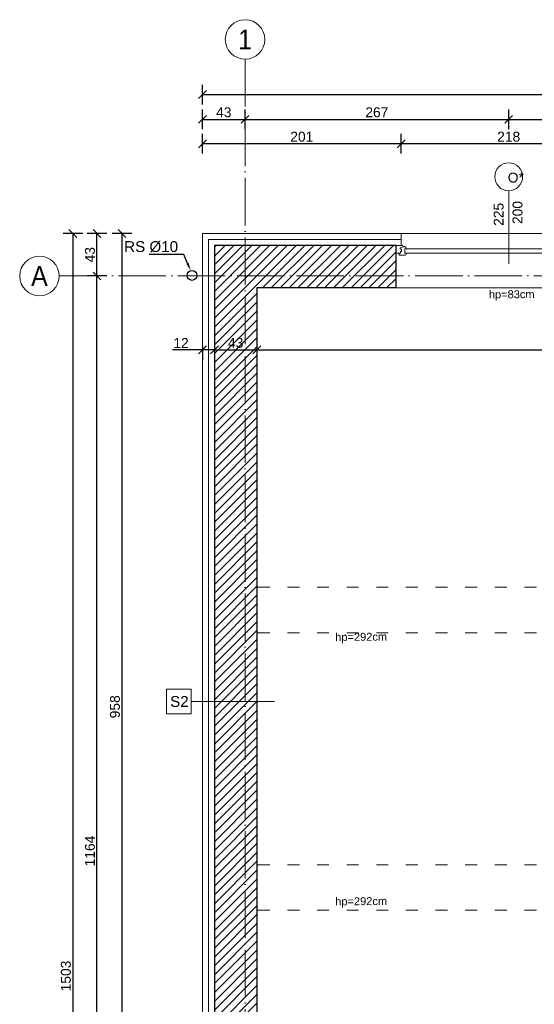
# Model space of a CAD drawing. Header units: millimetres. Extents: x 6506 to 39690, y 6022 to 25261.
# Tile 53 of 59: x 19690 to 20211, y 18873 to 19869. Entities that reach past the tile are written whole.
import ezdxf
from ezdxf import colors
from ezdxf.entities.mleader import LeaderData, LeaderLine
from ezdxf.enums import TextEntityAlignment as Align
from ezdxf.math import Vec2, Vec3

# ---------------------------------------------------------------- set-up
doc = ezdxf.new("R2010")
doc.units = ezdxf.units.MM
for name, pattern in [('ACAD_ISO03W100', [30, 12, -18]), ('ACAD_ISO04W100', [30, 24, -3, 0, -3]), ('DASHED', [19.05, 12.7, -6.35]), ('Osie$0$CONTINOUS', [0])]:
    doc.linetypes.add(name, pattern=pattern)
doc.layers.add('A_HATCH', color=7, linetype='Continuous', lineweight=5, true_color=0x999999)
doc.layers.add('A_IZOLEACJA TERMI_PROJEKTOWANA', color=7, linetype='Continuous', lineweight=15, true_color=0x0089b6)
for name, color, linetype, lineweight in [('A_KONST_ISTNIEJĄCE', 83, 'Continuous', 25), ('A_OPISY', 40, 'Continuous', 9), ('A_OSIE KONSTRUKCYJNE', 150, 'ACAD_ISO04W100', 5), ('A_STOLARKA OKIENNA', 141, 'Continuous', 15), ('A_WIDOK', 141, 'Continuous', 13), ('A_WIDOK-NAD', 221, 'DASHED', 13), ('A_WYMIAROWANIE', 7, 'Continuous', 9)]:
    doc.layers.add(name, color=color, linetype=linetype, lineweight=lineweight)
doc.layers.add('A_NIEWIDOCZNE  POMOCNICZE', color=252, linetype='ACAD_ISO03W100', lineweight=5, plot=False)
doc.layers.add('A_RYNNY', color=71, linetype='Continuous')
doc.styles.add('DEMIURG_100_opisy', font='arial.ttf', dxfattribs={"width": 0.9, "height": 20})
doc.styles.get("Standard").update_dxf_attribs({"font": 'arial.ttf'})
doc.linetypes.add('BATTING', pattern='A,0.0001,-0.1,[134,ltypeshp.shx,S=0.1,R=0,X=-0.1,Y=0],-0.2,[134,ltypeshp.shx,S=0.1,R=180,X=0.1,Y=0],-0.1', length=0.4001)
doc.dimstyles.new('1 do 100', dxfattribs={"dimtxt": 10, "dimasz": 8, "dimexe": 10, "dimexo": 10, "dimgap": 2, "dimtad": 1, "dimdec": 0, "dimtxsty": 'Standard', "dimblk": 'OBLIQUE', "dimcen": 2.5, "dimadec": 0, "dimazin": 0, "dimtfac": 1, "dimtdec": 0, "dimtmove": 0, "dimatfit": 3, "dimldrblk": 'OBLIQUE', "dimfxl": 10, "dimfxlon": 1, "dimarcsym": 0})

# ---------------------------------------------------------------- blocks, each defined once
blk = doc.blocks.new('*U176')
at = {"color": 144}
for p, q in [((-28, 0), (-28, -8)), ((-28, 0), (-21.32, 0)), ((-28, 0), (-28, -8)), ((-21.32, 0), (-20.74, -1.55)), ((193.32, 0), (192.74, -1.55)), ((200, 0), (193.32, 0)), ((200, 0), (200, -8)), ((-28, -8), (-24.8, -8)), ((-24.8, -8), (-24.8, -9.92)), ((-24.8, -8), (-23.41, -8)), ((-24.8, -9.92), (-18.94, -9.92)), ((-23.76, -2.4), (-20.74, -1.55)), ((-23.76, -3.73), (-23.76, -2.4)), ((-22.39, -3.73), (-23.76, -3.73)), ((-23.41, -8), (-23.41, -6.06)), ((-23.41, -6.06), (-22.39, -6.06)), ((-22.39, -6.06), (-22.39, -3.73)), ((-20.74, -1.55), (-19.89, -1.55)), ((-19.89, -1.55), (-19.99, -1.01)), ((-19.25, -7.98), (-19.25, -3.66)), ((-19.25, -3.66), (-17.62, -3.66)), ((-17.66, -7.98), (-19.25, -7.98)), ((-17.66, -9.03), (-17.66, -7.98)), ((191.25, -3.66), (189.62, -3.66)), ((189.66, -9.03), (189.66, -7.98)), ((189.66, -7.98), (191.25, -7.98)), ((196.8, -9.92), (190.94, -9.92)), ((191.25, -7.98), (191.25, -3.66)), ((191.89, -1.55), (191.99, -1.01)), ((192.74, -1.55), (191.89, -1.55)), ((195.76, -2.4), (192.74, -1.55)), ((194.39, -6.06), (194.39, -3.73)), ((194.39, -3.73), (195.76, -3.73)), ((195.41, -6.06), (194.39, -6.06)), ((195.41, -8), (195.41, -6.06)), ((196.8, -8), (195.41, -8)), ((195.76, -3.73), (195.76, -2.4)), ((200, -8), (196.8, -8)), ((196.8, -8), (196.8, -9.92))]:
    blk.add_line(p, q, dxfattribs=at)
blk.add_lwpolyline([(-19.25, -3.66), (191.25, -3.66), (191.25, -7.98), (-19.25, -7.98)], close=True, dxfattribs=at)
for centre, radius, start, end in [((-20.13, -3.52), 2.51, 356.81051, 86.81051), ((-19.03, -8.42), 1.5, 273.35533, 335.68535), ((192.13, -3.52), 2.51, 93.18949, 183.18949), ((191.03, -8.42), 1.5, 204.31465, 266.64467)]:
    blk.add_arc(centre, radius, start, end, dxfattribs=at)
blk = doc.blocks.new('WARTOŚĆ')
at = {"layer": 'A_OPISY', "color": 144}
blk.add_line((0, 0), (0, 73.97), dxfattribs=at)
blk.add_circle((0, 88.12), 14.15, dxfattribs=at)
blk.add_attdef('OZ', (-9.99, 82.42), '', height=10, dxfattribs=at)
for tag, p in [('S', (-4.03, 32.64)), ('H', (15.09, 32.64))]:
    blk.add_attdef(tag, p, '', height=10, rotation=90, dxfattribs=at)
blk = doc.blocks.new('_Oblique')
at = {"color": 0, "linetype": 'ByBlock', "lineweight": -2}
blk.add_line((-0.5, -0.5), (0.5, 0.5), dxfattribs=at)
blk = doc.blocks.new('*D469')
at = {"layer": 'A_WYMIAROWANIE', "color": 0, "lineweight": -2, "ltscale": 2, "transparency": 16777216}
for p, q in [((20075.77, 19733.5), (20075.77, 19753.5)), ((20293.77, 19733.5), (20293.77, 19753.5)), ((20293.77, 19743.5), (20075.77, 19743.5))]:
    blk.add_line(p, q, dxfattribs=at)
at = {"layer": 'Defpoints', "color": 0, "ltscale": 2, "transparency": 16777216}
for p in [(20075.77, 19743.5), (20075.77, 19652.66), (20293.77, 19652.66)]:
    blk.add_point(p, dxfattribs=at)
at = {"layer": 'A_WYMIAROWANIE', "color": 0, "lineweight": -2, "ltscale": 2, "transparency": 16777216, "xscale": 8, "yscale": 8, "zscale": 8, "rotation": 180}
blk.add_blockref('_Oblique', (20075.77, 19743.5), dxfattribs=at)
at = {"layer": 'A_WYMIAROWANIE', "color": 0, "lineweight": -2, "ltscale": 2, "transparency": 16777216, "xscale": 8, "yscale": 8, "zscale": 8}
blk.add_blockref('_Oblique', (20293.77, 19743.5), dxfattribs=at)
at = {"layer": 'A_WYMIAROWANIE', "color": 0, "ltscale": 2, "transparency": 16777216, "insert": (20184.77, 19750.61), "char_height": 10, "attachment_point": 5}
blk.add_mtext('218', dxfattribs=at)
blk = doc.blocks.new('*D470')
at = {"layer": 'A_WYMIAROWANIE', "color": 0, "lineweight": -2, "ltscale": 2, "transparency": 16777216}
for p, q in [((19874.77, 19733.5), (19874.77, 19753.5)), ((20075.77, 19733.5), (20075.77, 19753.5)), ((20075.77, 19743.5), (19874.77, 19743.5))]:
    blk.add_line(p, q, dxfattribs=at)
at = {"layer": 'Defpoints', "color": 0, "ltscale": 2, "transparency": 16777216}
for p in [(19874.77, 19743.5), (19874.77, 19652.66), (20075.77, 19652.66)]:
    blk.add_point(p, dxfattribs=at)
at = {"layer": 'A_WYMIAROWANIE', "color": 0, "lineweight": -2, "ltscale": 2, "transparency": 16777216, "xscale": 8, "yscale": 8, "zscale": 8, "rotation": 180}
blk.add_blockref('_Oblique', (19874.77, 19743.5), dxfattribs=at)
at = {"layer": 'A_WYMIAROWANIE', "color": 0, "lineweight": -2, "ltscale": 2, "transparency": 16777216, "xscale": 8, "yscale": 8, "zscale": 8}
blk.add_blockref('_Oblique', (20075.77, 19743.5), dxfattribs=at)
at = {"layer": 'A_WYMIAROWANIE', "color": 0, "ltscale": 2, "transparency": 16777216, "insert": (19975.27, 19750.61), "char_height": 10, "attachment_point": 5}
blk.add_mtext('201', dxfattribs=at)
blk = doc.blocks.new('*D471')
at = {"layer": 'A_WYMIAROWANIE', "color": 0, "lineweight": -2, "ltscale": 2, "transparency": 16777216}
for p, q in [((19874.77, 19758.18), (19874.77, 19778.18)), ((19917.77, 19758.18), (19917.77, 19778.18)), ((19874.77, 19768.18), (19917.77, 19768.18))]:
    blk.add_line(p, q, dxfattribs=at)
at = {"layer": 'Defpoints', "color": 0, "ltscale": 2, "transparency": 16777216}
for p in [(19917.77, 19768.18), (19874.77, 19652.66), (19917.77, 19652.66)]:
    blk.add_point(p, dxfattribs=at)
at = {"layer": 'A_WYMIAROWANIE', "color": 0, "lineweight": -2, "ltscale": 2, "transparency": 16777216, "xscale": 8, "yscale": 8, "zscale": 8, "rotation": 180}
blk.add_blockref('_Oblique', (19874.77, 19768.18), dxfattribs=at)
at = {"layer": 'A_WYMIAROWANIE', "color": 0, "lineweight": -2, "ltscale": 2, "transparency": 16777216, "xscale": 8, "yscale": 8, "zscale": 8}
blk.add_blockref('_Oblique', (19917.77, 19768.18), dxfattribs=at)
at = {"layer": 'A_WYMIAROWANIE', "color": 0, "ltscale": 2, "transparency": 16777216, "insert": (19896.27, 19775.29), "char_height": 10, "attachment_point": 5}
blk.add_mtext('43', dxfattribs=at)
blk = doc.blocks.new('*D472')
at = {"layer": 'A_WYMIAROWANIE', "color": 0, "lineweight": -2, "ltscale": 2, "transparency": 16777216}
for p, q in [((19917.77, 19758.18), (19917.77, 19778.18)), ((20184.77, 19758.18), (20184.77, 19778.18)), ((19917.77, 19768.18), (20184.77, 19768.18))]:
    blk.add_line(p, q, dxfattribs=at)
at = {"layer": 'Defpoints', "color": 0, "ltscale": 2, "transparency": 16777216}
for p in [(20184.77, 19768.18), (19917.77, 19652.66), (20184.77, 19658.94)]:
    blk.add_point(p, dxfattribs=at)
at = {"layer": 'A_WYMIAROWANIE', "color": 0, "lineweight": -2, "ltscale": 2, "transparency": 16777216, "xscale": 8, "yscale": 8, "zscale": 8, "rotation": 180}
blk.add_blockref('_Oblique', (19917.77, 19768.18), dxfattribs=at)
at = {"layer": 'A_WYMIAROWANIE', "color": 0, "lineweight": -2, "ltscale": 2, "transparency": 16777216, "xscale": 8, "yscale": 8, "zscale": 8}
blk.add_blockref('_Oblique', (20184.77, 19768.18), dxfattribs=at)
at = {"layer": 'A_WYMIAROWANIE', "color": 0, "ltscale": 2, "transparency": 16777216, "insert": (20051.27, 19775.29), "char_height": 10, "attachment_point": 5}
blk.add_mtext('267', dxfattribs=at)
blk = doc.blocks.new('*D473')
at = {"layer": 'A_WYMIAROWANIE', "color": 0, "lineweight": -2, "ltscale": 2, "transparency": 16777216}
for p, q in [((20184.77, 19758.18), (20184.77, 19778.18)), ((20466.77, 19758.18), (20466.77, 19778.18)), ((20184.77, 19768.18), (20466.77, 19768.18))]:
    blk.add_line(p, q, dxfattribs=at)
at = {"layer": 'Defpoints', "color": 0, "ltscale": 2, "transparency": 16777216}
for p in [(20466.77, 19768.18), (20184.77, 19658.94), (20466.77, 19658.94)]:
    blk.add_point(p, dxfattribs=at)
at = {"layer": 'A_WYMIAROWANIE', "color": 0, "lineweight": -2, "ltscale": 2, "transparency": 16777216, "xscale": 8, "yscale": 8, "zscale": 8, "rotation": 180}
blk.add_blockref('_Oblique', (20184.77, 19768.18), dxfattribs=at)
at = {"layer": 'A_WYMIAROWANIE', "color": 0, "lineweight": -2, "ltscale": 2, "transparency": 16777216, "xscale": 8, "yscale": 8, "zscale": 8}
blk.add_blockref('_Oblique', (20466.77, 19768.18), dxfattribs=at)
at = {"layer": 'A_WYMIAROWANIE', "color": 0, "ltscale": 2, "transparency": 16777216, "insert": (20325.77, 19775.29), "char_height": 10, "attachment_point": 5}
blk.add_mtext('282', dxfattribs=at)
blk = doc.blocks.new('*D476')
at = {"layer": 'A_WYMIAROWANIE', "color": 0, "lineweight": -2, "ltscale": 2, "transparency": 16777216}
for p, q in [((19874.77, 19783.25), (19874.77, 19803.25)), ((20777.77, 19783.25), (20777.77, 19803.25)), ((19874.77, 19793.25), (20777.77, 19793.25))]:
    blk.add_line(p, q, dxfattribs=at)
at = {"layer": 'Defpoints', "color": 0, "ltscale": 2, "transparency": 16777216}
for p in [(20777.77, 19793.25), (19874.77, 19652.66), (20777.77, 19652.66)]:
    blk.add_point(p, dxfattribs=at)
at = {"layer": 'A_WYMIAROWANIE', "color": 0, "lineweight": -2, "ltscale": 2, "transparency": 16777216, "xscale": 8, "yscale": 8, "zscale": 8, "rotation": 180}
blk.add_blockref('_Oblique', (19874.77, 19793.25), dxfattribs=at)
at = {"layer": 'A_WYMIAROWANIE', "color": 0, "lineweight": -2, "ltscale": 2, "transparency": 16777216, "xscale": 8, "yscale": 8, "zscale": 8}
blk.add_blockref('_Oblique', (20777.77, 19793.25), dxfattribs=at)
at = {"layer": 'A_WYMIAROWANIE', "color": 0, "ltscale": 2, "transparency": 16777216, "insert": (20326.27, 19800.36), "char_height": 10, "attachment_point": 5}
blk.add_mtext('903', dxfattribs=at)
blk = doc.blocks.new('*D477')
at = {"layer": 'A_WYMIAROWANIE', "color": 0, "lineweight": -2, "ltscale": 2, "transparency": 16777216}
for p, q in [((19874.77, 19534.83), (19844.35, 19534.83)), ((19874.77, 19538.68), (19874.77, 19524.83)), ((19886.77, 19534.83), (19874.77, 19534.83)), ((19886.77, 19538.68), (19886.77, 19524.83))]:
    blk.add_line(p, q, dxfattribs=at)
at = {"layer": 'Defpoints', "color": 0, "ltscale": 2, "transparency": 16777216}
for p in [(19874.77, 19548.68), (19886.77, 19548.68), (19886.77, 19534.83)]:
    blk.add_point(p, dxfattribs=at)
at = {"layer": 'A_WYMIAROWANIE', "color": 0, "lineweight": -2, "ltscale": 2, "transparency": 16777216, "xscale": 8, "yscale": 8, "zscale": 8, "rotation": 180}
blk.add_blockref('_Oblique', (19874.77, 19534.83), dxfattribs=at)
at = {"layer": 'A_WYMIAROWANIE', "color": 0, "lineweight": -2, "ltscale": 2, "transparency": 16777216, "xscale": 8, "yscale": 8, "zscale": 8}
blk.add_blockref('_Oblique', (19886.77, 19534.83), dxfattribs=at)
at = {"layer": 'A_WYMIAROWANIE', "color": 0, "ltscale": 2, "transparency": 16777216, "insert": (19852.99, 19541.85), "char_height": 10, "attachment_point": 5}
blk.add_mtext('12', dxfattribs=at)
blk = doc.blocks.new('*D478')
at = {"layer": 'A_WYMIAROWANIE', "color": 0, "lineweight": -2, "ltscale": 2, "transparency": 16777216}
for p, q in [((19929.77, 19544.83), (19929.77, 19524.83)), ((19886.77, 19538.68), (19886.77, 19524.83)), ((19886.77, 19534.83), (19929.77, 19534.83))]:
    blk.add_line(p, q, dxfattribs=at)
at = {"layer": 'Defpoints', "color": 0, "ltscale": 2, "transparency": 16777216}
for p in [(19929.77, 19555.17), (19886.77, 19548.68), (19929.77, 19534.83)]:
    blk.add_point(p, dxfattribs=at)
at = {"layer": 'A_WYMIAROWANIE', "color": 0, "lineweight": -2, "ltscale": 2, "transparency": 16777216, "xscale": 8, "yscale": 8, "zscale": 8, "rotation": 180}
blk.add_blockref('_Oblique', (19886.77, 19534.83), dxfattribs=at)
at = {"layer": 'A_WYMIAROWANIE', "color": 0, "lineweight": -2, "ltscale": 2, "transparency": 16777216, "xscale": 8, "yscale": 8, "zscale": 8}
blk.add_blockref('_Oblique', (19929.77, 19534.83), dxfattribs=at)
at = {"layer": 'A_WYMIAROWANIE', "color": 0, "ltscale": 2, "transparency": 16777216, "insert": (19908.27, 19541.94), "char_height": 10, "attachment_point": 5}
blk.add_mtext('43', dxfattribs=at)
blk = doc.blocks.new('*D479')
at = {"layer": 'A_WYMIAROWANIE', "color": 0, "lineweight": -2, "ltscale": 2, "transparency": 16777216}
for p, q in [((19929.77, 19544.83), (19929.77, 19524.83)), ((20722.77, 19528.88), (20722.77, 19544.83)), ((19929.77, 19534.83), (20722.77, 19534.83))]:
    blk.add_line(p, q, dxfattribs=at)
at = {"layer": 'Defpoints', "color": 0, "ltscale": 2, "transparency": 16777216}
for p in [(19929.77, 19555.17), (20722.77, 19534.83), (20722.77, 19518.88)]:
    blk.add_point(p, dxfattribs=at)
at = {"layer": 'A_WYMIAROWANIE', "color": 0, "lineweight": -2, "ltscale": 2, "transparency": 16777216, "xscale": 8, "yscale": 8, "zscale": 8, "rotation": 180}
blk.add_blockref('_Oblique', (19929.77, 19534.83), dxfattribs=at)
at = {"layer": 'A_WYMIAROWANIE', "color": 0, "lineweight": -2, "ltscale": 2, "transparency": 16777216, "xscale": 8, "yscale": 8, "zscale": 8}
blk.add_blockref('_Oblique', (20722.77, 19534.83), dxfattribs=at)
at = {"layer": 'A_WYMIAROWANIE', "color": 0, "ltscale": 2, "transparency": 16777216, "insert": (20326.27, 19541.94), "char_height": 10, "attachment_point": 5}
blk.add_mtext('793', dxfattribs=at)
blk = doc.blocks.new('*D482')
at = {"layer": 'A_WYMIAROWANIE', "color": 0, "lineweight": -2, "ltscale": 2, "transparency": 16777216}
for p, q in [((19803.16, 19652.66), (19783.16, 19652.66)), ((19793.16, 19652.66), (19793.16, 18694.66)), ((19803.16, 18694.66), (19783.16, 18694.66))]:
    blk.add_line(p, q, dxfattribs=at)
at = {"layer": 'Defpoints', "color": 0, "ltscale": 2, "transparency": 16777216}
for p in [(19874.77, 19652.66), (19793.16, 18694.66), (19874.77, 18694.66)]:
    blk.add_point(p, dxfattribs=at)
at = {"layer": 'A_WYMIAROWANIE', "color": 0, "lineweight": -2, "ltscale": 2, "transparency": 16777216, "xscale": 8, "yscale": 8, "zscale": 8}
for p, rotation in [((19793.16, 19652.66), 90), ((19793.16, 18694.66), 270)]:
    blk.add_blockref('_Oblique', p, dxfattribs=dict(at, rotation=rotation))
at = {"layer": 'A_WYMIAROWANIE', "color": 0, "ltscale": 2, "transparency": 16777216, "insert": (19786.06, 19173.66), "char_height": 10, "attachment_point": 5, "rotation": 90}
blk.add_mtext('958', dxfattribs=at)
blk = doc.blocks.new('*D490')
at = {"layer": 'A_WYMIAROWANIE', "color": 0, "lineweight": -2, "ltscale": 2, "transparency": 16777216}
for p, q in [((19777.86, 19609.66), (19757.86, 19609.66)), ((19767.86, 18445.66), (19767.86, 19609.66)), ((19777.86, 18445.66), (19757.86, 18445.66))]:
    blk.add_line(p, q, dxfattribs=at)
at = {"layer": 'Defpoints', "color": 0, "ltscale": 2, "transparency": 16777216}
for p in [(19767.86, 19609.66), (19855.59, 19609.66), (19882.95, 18445.66)]:
    blk.add_point(p, dxfattribs=at)
at = {"layer": 'A_WYMIAROWANIE', "color": 0, "lineweight": -2, "ltscale": 2, "transparency": 16777216, "xscale": 8, "yscale": 8, "zscale": 8}
for p, rotation in [((19767.86, 19609.66), 90), ((19767.86, 18445.66), 270)]:
    blk.add_blockref('_Oblique', p, dxfattribs=dict(at, rotation=rotation))
at = {"layer": 'A_WYMIAROWANIE', "color": 0, "ltscale": 2, "transparency": 16777216, "insert": (19760.75, 19027.66), "char_height": 10, "attachment_point": 5, "rotation": 90}
blk.add_mtext('1164', dxfattribs=at)
blk = doc.blocks.new('*D491')
at = {"layer": 'A_WYMIAROWANIE', "color": 0, "lineweight": -2, "ltscale": 2, "transparency": 16777216}
for p, q in [((19777.86, 19652.66), (19757.86, 19652.66)), ((19767.86, 19609.66), (19767.86, 19652.66)), ((19777.86, 19609.66), (19757.86, 19609.66))]:
    blk.add_line(p, q, dxfattribs=at)
at = {"layer": 'Defpoints', "color": 0, "ltscale": 2, "transparency": 16777216}
for p in [(19767.86, 19652.66), (19874.77, 19652.66), (19855.59, 19609.66)]:
    blk.add_point(p, dxfattribs=at)
at = {"layer": 'A_WYMIAROWANIE', "color": 0, "lineweight": -2, "ltscale": 2, "transparency": 16777216, "xscale": 8, "yscale": 8, "zscale": 8}
for p, rotation in [((19767.86, 19652.66), 90), ((19767.86, 19609.66), 270)]:
    blk.add_blockref('_Oblique', p, dxfattribs=dict(at, rotation=rotation))
at = {"layer": 'A_WYMIAROWANIE', "color": 0, "ltscale": 2, "transparency": 16777216, "insert": (19760.75, 19631.16), "char_height": 10, "attachment_point": 5, "rotation": 90}
blk.add_mtext('43', dxfattribs=at)
blk = doc.blocks.new('*D492')
at = {"layer": 'A_WYMIAROWANIE', "color": 0, "lineweight": -2, "ltscale": 2, "transparency": 16777216}
for p, q in [((19753.5, 19652.66), (19733.5, 19652.66)), ((19743.5, 19652.66), (19743.5, 18149.66)), ((19753.5, 18149.66), (19733.5, 18149.66))]:
    blk.add_line(p, q, dxfattribs=at)
at = {"layer": 'Defpoints', "color": 0, "ltscale": 2, "transparency": 16777216}
for p in [(19874.77, 19652.66), (19743.5, 18149.66), (19874.77, 18149.66)]:
    blk.add_point(p, dxfattribs=at)
at = {"layer": 'A_WYMIAROWANIE', "color": 0, "lineweight": -2, "ltscale": 2, "transparency": 16777216, "xscale": 8, "yscale": 8, "zscale": 8}
for p, rotation in [((19743.5, 19652.66), 90), ((19743.5, 18149.66), 270)]:
    blk.add_blockref('_Oblique', p, dxfattribs=dict(at, rotation=rotation))
at = {"layer": 'A_WYMIAROWANIE', "color": 0, "ltscale": 2, "transparency": 16777216, "insert": (19736.39, 18901.16), "char_height": 10, "attachment_point": 5, "rotation": 90}
blk.add_mtext('1503', dxfattribs=at)

msp = doc.modelspace()

# ---------------------------------------------------------------- hatches: boundary and pattern name
at = {"layer": 'A_HATCH'}
h = msp.add_hatch(dxfattribs=at)
h.set_pattern_fill('ANSI31', color=256, scale=2)
h.set_pattern_definition([(45, (-3039.768, 690.5185), (-4.490128, 4.490128), [])])
h.paths.add_polyline_path([(20765.77, 18435.66), (20765.77, 19640.66), (20580.77, 19640.66), (20580.77, 19597.66), (20722.77, 19597.66), (20722.77, 18722.66), (20707.77, 18722.66), (20707.77, 18463.66), (20594.77, 18463.66), (20594.77, 18437.66), (20710.77, 18437.66), (20710.77, 18334.66), (20722.77, 18334.66), (20722.77, 18204.66), (20462.77, 18204.66), (20462.77, 18161.66), (20765.77, 18161.66)])
h.paths.add_polyline_path([(20733.27, 18362.64), (20719.27, 18362.64), (20719.27, 18376.64), (20733.27, 18376.64)], flags=16)
h.paths.add_polyline_path([(20716.27, 18558.49), (20716.27, 18572.49)], flags=16)
h.paths.add_polyline_path([(20234.77, 18194.66), (20069.77, 18194.66), (20069.77, 18198.66), (19929.77, 18198.66), (19929.77, 18204.66), (19929.77, 18223.66), (19886.77, 18223.66), (19886.77, 18161.66), (20234.77, 18161.66)])
h.paths.add_polyline_path([(19929.77, 19597.66), (20070.77, 19597.66), (20070.77, 19640.66), (19886.77, 19640.66), (19886.77, 18699.66), (19929.77, 18699.66)])
h.paths.add_polyline_path([(20352.77, 19640.66), (20298.77, 19640.66), (20298.77, 19597.66), (20352.77, 19597.66)])

# ---------------------------------------------------------------- linework, layer by layer
at = {"layer": 'A_IZOLEACJA TERMI_PROJEKTOWANA', "ltscale": 2}
msp.add_line((20075.77, 19640.66), (20075.77, 19652.66), dxfattribs=at)
msp.add_lwpolyline([(20075.77, 19652.66), (19874.77, 19652.66), (19874.77, 18694.66)], dxfattribs=at)
at = {"layer": 'A_IZOLEACJA TERMI_PROJEKTOWANA', "linetype": 'BATTING', "ltscale": 14}
msp.add_lwpolyline([(20075.77, 19646.66), (19880.77, 19646.66), (19880.77, 18694.66)], dxfattribs=at)
at = {"layer": 'A_KONST_ISTNIEJĄCE', "ltscale": 2}
for p, q in [((20070.77, 19597.66), (20070.77, 19640.66)), ((20070.77, 19597.66), (19929.77, 19597.66)), ((19929.77, 19597.66), (19929.77, 18699.66))]:
    msp.add_line(p, q, dxfattribs=at)
msp.add_lwpolyline([(20070.77, 19640.66), (19886.77, 19640.66), (19886.77, 18699.66)], dxfattribs=at)
at = {"layer": 'A_NIEWIDOCZNE  POMOCNICZE', "ltscale": 2}
msp.add_lwpolyline([(19929.77, 19597.66), (20722.77, 19597.66), (20722.77, 18722.66), (20707.77, 18722.66), (20707.77, 18463.66), (20398.77, 18463.66), (20398.77, 18726.66), (19929.77, 18726.66), (19929.77, 19597.66)], dxfattribs=at)
at = {"layer": 'A_OPISY'}
msp.add_line((19947.68, 19178.94), (19863.23, 19178.94), dxfattribs=at)
msp.add_lwpolyline([(19838.23, 19166.44), (19863.23, 19166.44), (19863.23, 19191.44), (19838.23, 19191.44)], close=True, dxfattribs=at)
at = {"layer": 'A_OSIE KONSTRUKCYJNE', "ltscale": 2}
for p, q in [((19917.77, 19829.05), (19917.77, 17971.86)), ((19729.58, 19609.66), (20741.44, 19609.66))]:
    msp.add_line(p, q, dxfattribs=at)
at = {"layer": 'A_OSIE KONSTRUKCYJNE', "linetype": 'Continuous'}
for centre in [(19917.77, 19849.05), (19709.58, 19609.66)]:
    msp.add_circle(centre, 20, dxfattribs=at)
at = {"layer": 'A_RYNNY'}
msp.add_circle((19864.1, 19610.24), 5, dxfattribs=at)
at = {"layer": 'A_WIDOK', "ltscale": 2}
for p, q in [((20293.77, 19652.66), (20075.77, 19652.66)), ((20070.77, 19597.66), (20298.77, 19597.66))]:
    msp.add_line(p, q, dxfattribs=at)
at = {"layer": 'A_WIDOK-NAD', "linetype": 'ACAD_ISO03W100'}
for p, q in [((20722.77, 19294.66), (19929.77, 19294.66)), ((20722.77, 19248.66), (19929.77, 19248.66)), ((20722.77, 19013.66), (19929.77, 19013.66)), ((20722.77, 18967.66), (19929.77, 18967.66))]:
    msp.add_line(p, q, dxfattribs=at)

# ---------------------------------------------------------------- block references
at = {"layer": 'A_OPISY', "color": 144, "transparency": 33554559}
ref = msp.add_blockref('WARTOŚĆ', (20184.77, 19621.95), dxfattribs=dict(at, xscale=-1))
ref.add_attrib('S', '200', (20198.67, 19662.24), dxfattribs={"color": 0, "height": 10, "rotation": 90})
ref.add_attrib('H', '225', (20179.54, 19660.39), dxfattribs={"color": 0, "height": 10, "rotation": 90})
ref.add_attrib('OZ', 'O*', (20183.84, 19704.24), dxfattribs={"color": 0, "height": 10})
at = {"layer": 'A_STOLARKA OKIENNA', "transparency": 33554559, "xscale": -1}
msp.add_blockref('*U176', (20270.77, 19640.66), dxfattribs=at)

# ---------------------------------------------------------------- texts
at = {"layer": 'A_OPISY'}
for s, p in [('RS %%C10', (19795.37, 19633.92)), ('S2', (19841.9, 19173.51))]:
    msp.add_text(s, height=11, dxfattribs=at).set_placement(p)
at = {"layer": 'A_OPISY', "transparency": 33554559, "char_height": 8, "attachment_point": 5, "rotation": 0.4248}
for s, insert in [('hp=83cm', (20187.85, 19589.92)), ('hp=292cm', (20035.37, 19243.26)), ('hp=292cm', (20035.37, 18975.69))]:
    msp.add_mtext_dynamic_manual_height_columns(s, width=44.3905, gutter_width=12.5, heights=[0], dxfattribs=dict(at, insert=insert))
at = {"layer": 'A_OSIE KONSTRUKCYJNE', "linetype": 'Osie$0$CONTINOUS', "style": 'DEMIURG_100_opisy', "width": 0.9}
for s, p in [('1', (19917.77, 19849.05)), ('A', (19709.58, 19609.66))]:
    msp.add_text(s, height=20, dxfattribs=at).set_placement(p, align=Align.MIDDLE_CENTER)

# ---------------------------------------------------------------- dimensions: what is measured, and where the dimension line sits
at = {"layer": 'A_WYMIAROWANIE', "ltscale": 2}
for base, p2, picture, middle in [((20777.77, 19793.25), (20777.77, 19652.66), '*D476', (20326.27, 19800.36)), ((19917.77, 19768.18), (19917.77, 19652.66), '*D471', (19896.27, 19775.29))]:
    dim = msp.add_linear_dim(base=base, p1=(19874.77, 19652.66), p2=p2, dimstyle='1 do 100', dxfattribs=at)
    dim.commit()
    dim.dimension.update_dxf_attribs({"geometry": picture, "text_midpoint": middle})
for base, p1, p2, picture, middle in [((20184.77, 19768.18), (19917.77, 19652.66), (20184.77, 19658.94), '*D472', (20051.27, 19775.29)), ((20466.77, 19768.18), (20184.77, 19658.94), (20466.77, 19658.94), '*D473', (20325.77, 19775.29)), ((19874.77, 19743.5), (20075.77, 19652.66), (19874.77, 19652.66), '*D470', (19975.27, 19750.61)), ((20075.77, 19743.5), (20293.77, 19652.66), (20075.77, 19652.66), '*D469', (20184.77, 19750.61)), ((19929.77, 19534.83), (19886.77, 19548.68), (19929.77, 19555.17), '*D478', (19908.27, 19541.94)), ((20722.77, 19534.83), (19929.77, 19555.17), (20722.77, 19518.88), '*D479', (20326.27, 19541.94))]:
    dim = msp.add_linear_dim(base=base, p1=p1, p2=p2, dimstyle='1 do 100', override={"dimtmove": 1}, dxfattribs=at)
    dim.commit()
    dim.dimension.update_dxf_attribs({"geometry": picture, "text_midpoint": middle})
for base, p2, picture, middle in [((19743.5, 18149.66), (19874.77, 18149.66), '*D492', (19736.39, 18901.16)), ((19793.16, 18694.66), (19874.77, 18694.66), '*D482', (19786.06, 19173.66))]:
    dim = msp.add_linear_dim(base=base, p1=(19874.77, 19652.66), p2=p2, angle=90, dimstyle='1 do 100', dxfattribs=at)
    dim.commit()
    dim.dimension.update_dxf_attribs({"geometry": picture, "text_midpoint": middle})
for base, p1, p2, picture, middle in [((19767.86, 19652.66), (19855.59, 19609.66), (19874.77, 19652.66), '*D491', (19760.75, 19631.16)), ((19767.86, 19609.66), (19882.95, 18445.66), (19855.59, 19609.66), '*D490', (19760.75, 19027.66))]:
    dim = msp.add_linear_dim(base=base, p1=p1, p2=p2, angle=90, dimstyle='1 do 100', override={"dimtmove": 1}, dxfattribs=at)
    dim.commit()
    dim.dimension.update_dxf_attribs({"geometry": picture, "text_midpoint": middle})
dim = msp.add_linear_dim(base=(19886.77, 19534.83), p1=(19874.77, 19548.68), p2=(19886.77, 19548.68), dimstyle='1 do 100', dxfattribs=at)
dim.commit()
dim.dimension.update_dxf_attribs({"geometry": '*D477', "text_midpoint": (19852.99, 19534.83), "dimtype": 160})

# ---------------------------------------------------------------- leaders
at = {"layer": 'A_OPISY'}
ml = msp.add_multileader_mtext('Standard', dxfattribs=at)
ml.set_content('', color=256)
ml.set_leader_properties()
ml.build(insert=Vec2(0, 0))
ml.multileader.update_dxf_attribs({"dogleg_length": 35, "arrow_head_size": 8})
ctx = ml.context
ctx.base_point, ctx.arrow_head_size, ctx.plane_origin = Vec3(19816.64, 19631.5), 8, Vec3(19902.38, 19608.65)
ctx.text_align_type = 2
notes = []
notes.append((ctx, [(0, (1, 1, 0), (19855.64, 19631.5), (-1, 0), 35, [(0, [(19862.75, 19615.06)], 0, [])])]))
ctx.mtext.insert, ctx.mtext.alignment, ctx.mtext.flow_direction = Vec3(19818.64, 19633.5), 3, 5
for ctx, leaders in notes:
    for number, flags, end, landing, length, lines in leaders:
        leader = LeaderData()
        leader.index, (leader.has_last_leader_line, leader.has_dogleg_vector, leader.attachment_direction) = number, flags
        leader.last_leader_point, leader.dogleg_vector, leader.dogleg_length = Vec3(end), Vec3(landing), length
        for number, points, colour, breaks in lines:
            line = LeaderLine()
            line.index, line.vertices, line.color, line.breaks = number, Vec3.list(points), colors.encode_raw_color(colour), breaks
            leader.lines.append(line)
        ctx.leaders.append(leader)

doc.saveas('drawing.dxf')
